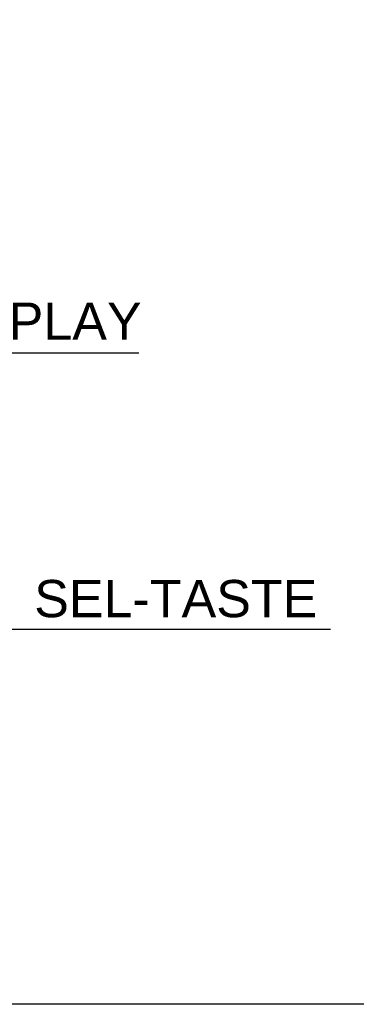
# Model space of a CAD drawing. Extents: x 2205 to 2615, y 964 to 1361.
# Tile 19 of 29: x 2503 to 2530, y 964 to 1041. Entities that reach past the tile are written whole.
import ezdxf

# ---------------------------------------------------------------- set-up
doc = ezdxf.new("R2010")
doc.units = 0
doc.header["$MEASUREMENT"] = 0
doc.linetypes.add('TRATTEGGIATA2', pattern=[0.375, 0.25, -0.125])
doc.layers.get('0').update_dxf_attribs({"linetype": 'CONTINUOUS'})
doc.layers.add('TRATTEGGIO', color=7, linetype='TRATTEGGIATA2')

msp = doc.modelspace()

# ---------------------------------------------------------------- linework, layer by layer
at = {"color": 7, "linetype": 'ByBlock'}
msp.add_lwpolyline([(2512.422, 1014.779), (2494.688, 1014.779), (2481.053, 1001.942)], dxfattribs=at)
at = {"layer": 'TRATTEGGIO', "color": 0, "linetype": 'ByBlock'}
msp.add_line((2488.523, 993.118), (2527.483, 993.118), dxfattribs=at)
msp.add_lwpolyline([(2410.317, 1162.316), (2615.345, 1162.316), (2615.345, 963.678), (2410.317, 963.678)], close=True, dxfattribs=at)

# ---------------------------------------------------------------- texts
at = {"color": 7, "linetype": 'Continuous', "char_height": 2.925, "attachment_point": 4}
for s, insert in [('{\\fArial|b0|i0|c0|p34;DISPLAY}', (2495.38, 1017.282)), ('{\\fArial|b0|i0|c0|p34;SEL-TASTE}', (2504.198, 995.504))]:
    msp.add_mtext(s, dxfattribs=dict(at, insert=insert))

doc.saveas('drawing.dxf')
